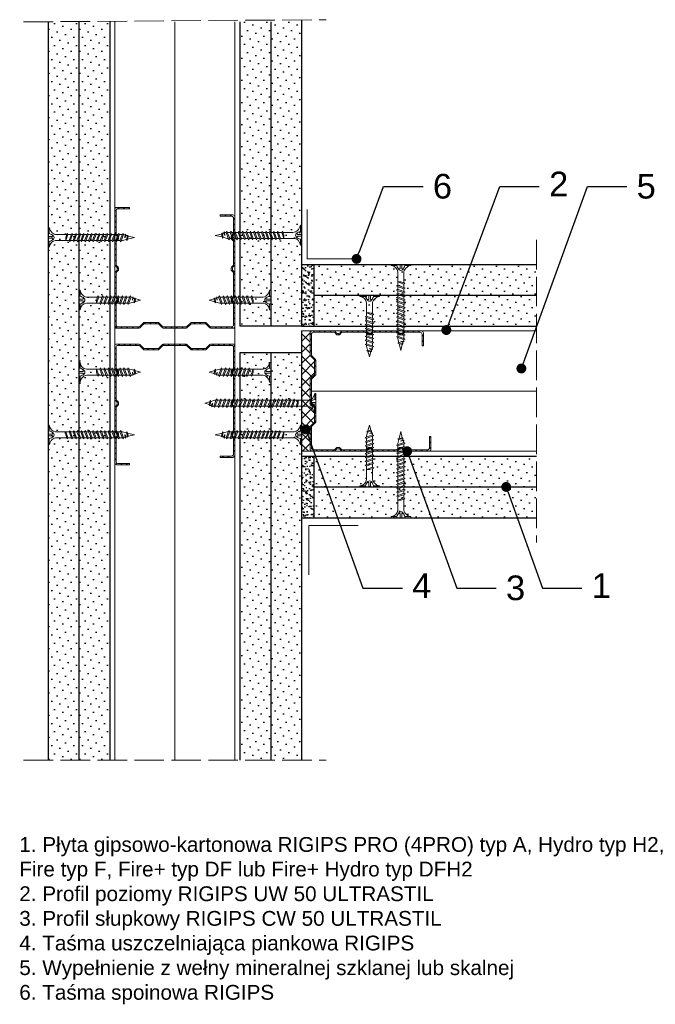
# Model space of a CAD drawing. Header units: millimetres. Extents: x 1654 to 2832, y 591 to 1025.
# Tile 1 of 3: x 1654 to 1912, y 625 to 1025. Entities that reach past the tile are written whole.
import ezdxf
from ezdxf import colors
from ezdxf.entities.mleader import LeaderData, LeaderLine
from ezdxf.math import Vec2, Vec3

# ---------------------------------------------------------------- set-up
doc = ezdxf.new("R2010")
doc.units = ezdxf.units.MM
doc.linetypes.add('ACAD_ISO02W100', pattern=[15, 12, -3])
for name, color, linetype, lineweight in [('_ISOVER WELNA', 7, 'BATTING', 9), ('_RIGIPS AKCESORIA', 7, 'Continuous', 18), ('_RIGIPS G-K', 7, 'Continuous', 25), ('_RIGIPS PROFIL', 7, 'Continuous', 18), ('OPISY', 7, 'Continuous', 9), ('PRZERYWANA', 7, 'ACAD_ISO02W100', 9)]:
    doc.layers.add(name, color=color, linetype=linetype, lineweight=lineweight)
doc.styles.get("Standard").update_dxf_attribs({"font": 'arial.ttf'})
doc.linetypes.add('BATTING', pattern='A,0.00254,-2.54,[134,ltypeshp.shx,S=2.54,R=0,X=-2.54,Y=0],-5.08,[134,ltypeshp.shx,S=2.54,R=180,X=2.54,Y=0],-2.54', length=10.16254)
pattern_1 = [(45, (0.9, -190.7828), (-1.122532, 3.367596), [0, -3.175])]
pattern_2 = [(45, (0.9, -189.8828), (-1.122532, 3.367596), [0, -3.175])]
pattern_3 = [(45, (0.9, -191.6828), (-1.122532, 3.367596), [0, -3.175])]

# ---------------------------------------------------------------- blocks, each defined once
blk = doc.blocks.new('TN 25')
at = {"layer": '_RIGIPS AKCESORIA'}
for p, q in [((0, -0.84), (0, 7.16)), ((0, 7.16), (0.46, 7.16)), ((0.46, 4.78), (0, 4.78)), ((0.46, 7.16), (0.46, 4.78)), ((1.77, 3.5), (1.77, 4.2)), ((3.02, 4.46), (8.47, 4.46)), ((7.12, 4.46), (7.12, 3.18)), ((8.03, 2.01), (7.12, 4.46)), ((8.47, 4.46), (8.79, 5)), ((9.61, 1.51), (8.47, 4.46)), ((8.79, 5), (9.93, 2.01)), ((9, 4.46), (10.1, 4.46)), ((10.1, 4.46), (10.41, 5)), ((11.23, 1.51), (10.1, 4.46)), ((10.41, 5), (11.56, 2.01)), ((10.62, 4.46), (11.67, 4.46)), ((11.67, 4.46), (11.99, 5)), ((12.81, 1.51), (11.67, 4.46)), ((11.99, 5), (13.14, 2.01)), ((12.2, 4.46), (13.21, 4.46)), ((13.21, 4.46), (13.52, 5)), ((14.34, 1.51), (13.21, 4.46)), ((13.52, 5), (14.67, 2.01)), ((13.73, 4.46), (14.8, 4.46)), ((14.8, 4.46), (15.12, 5)), ((15.94, 1.51), (14.8, 4.46)), ((15.12, 5), (16.26, 2.01)), ((15.33, 4.46), (16.42, 4.46)), ((16.42, 4.46), (16.73, 5)), ((17.55, 1.51), (16.42, 4.46)), ((16.73, 5), (17.88, 2.01)), ((16.94, 4.46), (17.99, 4.46)), ((17.99, 4.46), (18.31, 5)), ((19.13, 1.51), (17.99, 4.46)), ((18.31, 5), (19.45, 2.01)), ((18.52, 4.46), (19.68, 4.46)), ((19.68, 4.46), (20, 5)), ((20.82, 1.51), (19.68, 4.46)), ((20, 5), (21.14, 2.01)), ((20.21, 4.46), (20.7, 4.46)), ((20.7, 4.46), (22.28, 3.98)), ((22.28, 3.98), (22.56, 4.37)), ((22.56, 4.37), (23.03, 2.71)), ((0, 3.5), (1.77, 3.5)), ((0, 2.83), (1.77, 2.83)), ((0.46, 1.64), (0, 1.64)), ((0.46, -0.84), (0.46, 1.64)), ((1.77, 2.83), (1.77, 2.18)), ((7.49, 2.01), (3.55, 2.01)), ((7.12, 3.18), (7.65, 1.53)), ((7.65, 1.53), (8.03, 2.01)), ((9.41, 2.01), (8.03, 2.01)), ((9.93, 2.01), (9.61, 1.51)), ((11.04, 2.01), (9.93, 2.01)), ((11.56, 2.01), (11.23, 1.51)), ((12.61, 2.01), (11.56, 2.01)), ((13.14, 2.01), (12.81, 1.51)), ((14.15, 2.01), (13.14, 2.01)), ((14.67, 2.01), (14.34, 1.51)), ((15.74, 2.01), (14.67, 2.01)), ((16.26, 2.01), (15.94, 1.51)), ((17.36, 2.01), (16.26, 2.01)), ((17.88, 2.01), (17.55, 1.51)), ((18.93, 2.01), (17.88, 2.01)), ((19.45, 2.01), (19.13, 1.51)), ((19.45, 2.01), (20.62, 2.01)), ((21.14, 2.01), (20.82, 1.51)), ((21.14, 2.01), (21.81, 2.12)), ((21.85, 1.83), (21.67, 3.28)), ((21.67, 3.28), (22.14, 2.4)), ((22.14, 2.4), (21.85, 1.83)), ((22.7, 2.36), (22.14, 2.4)), ((22.7, 2.36), (22.28, 3.98)), ((23.03, 2.71), (22.7, 2.36)), ((22.71, 3.85), (25, 3.24)), ((25, 3.24), (23.03, 2.71)), ((0, -0.84), (0.46, -0.84))]:
    blk.add_line(p, q, dxfattribs=at)
for centre, major_axis, ratio, start_param, end_param in [((3.09, 7.67), (0.17, 3.2), 0.826134, 1.773653, 3.180586), ((-0.04, 0.9), (0, 3.93), 0.848176, -0.720942, -0.151112), ((3.37, -1.57), (0.28, 3.57), 0.832181, 0.035984, 1.430787), ((-2.73, 15.91), (0, 14.76), 0.848176, 3.399396, 3.475072), ((0.59, 4.62), (0, 2.81), 0.848176, 3.475072, 3.862535), ((1.66, 3.18), (0, 0.895), 0.848176, -1.552777, -0.720942), ((1.66, 3.18), (0, 0.895), 0.848176, 3.862535, 4.730408)]:
    blk.add_ellipse(centre, major_axis=major_axis, ratio=ratio, start_param=start_param, end_param=end_param, dxfattribs=at)
blk = doc.blocks.new('CW 50 ULTRASTIL')
h = blk.add_hatch()
h.set_pattern_fill('ANSI31', color=256, scale=0.5, style=0)
h.paths.add_polyline_path([(28.56, 40.65, -0.198912), (28.71, 41), (30.21, 42.51, 0.198912), (30.36, 42.86), (30.36, 48.45, 0.198912), (30.21, 48.8), (28.71, 50.31, -0.198912), (28.56, 50.66), (28.56, 59.85, -0.198912), (28.71, 60.2), (30.21, 61.71, 0.198912), (30.36, 62.06), (30.36, 67.65, 0.198912), (30.21, 68), (28.71, 69.51, -0.198912), (28.56, 69.86), (28.56, 78.31, -0.414214), (29.36, 79.11), (37.68, 79.11, -0.198912), (38.04, 78.96), (38.74, 78.25, 0.198912), (39.1, 78.11), (39.68, 78.11, 0.198912), (40.04, 78.25), (40.74, 78.96, -0.198912), (41.1, 79.11), (50.38, 79.11, -0.198912), (50.74, 78.96), (51.44, 78.25, 0.198912), (51.8, 78.11), (52.38, 78.11, 0.198912), (52.74, 78.25), (53.44, 78.96, -0.198912), (53.8, 79.11), (63.08, 79.11, -0.198912), (63.44, 78.96), (64.14, 78.25, 0.198912), (64.5, 78.11), (65.08, 78.11, 0.198912), (65.44, 78.25), (66.14, 78.96, -0.198912), (66.5, 79.11), (75.66, 79.11, -0.414214), (76.46, 78.31), (76.46, 73.66), (77.01, 73.66), (77.01, 78.86, 0.414214), (76.21, 79.66), (66.5, 79.66, 0.198912), (66.14, 79.51), (65.44, 78.8, -0.198912), (65.08, 78.66), (64.5, 78.66, -0.198912), (64.14, 78.8), (63.44, 79.51, 0.198912), (63.08, 79.66), (53.8, 79.66, 0.198912), (53.44, 79.51), (52.74, 78.8, -0.198912), (52.38, 78.66), (51.8, 78.66, -0.198912), (51.44, 78.8), (50.74, 79.51, 0.198912), (50.38, 79.66), (41.1, 79.66, 0.198912), (40.74, 79.51), (40.04, 78.8, -0.198912), (39.68, 78.66), (39.1, 78.66, -0.198912), (38.74, 78.8), (38.04, 79.51, 0.198912), (37.68, 79.66), (28.81, 79.66, 0.414214), (28.01, 78.86), (28.01, 69.86, 0.198912), (28.16, 69.51), (29.66, 68, -0.198912), (29.81, 67.65), (29.81, 62.06, -0.198912), (29.66, 61.71), (28.16, 60.2, 0.198912), (28.01, 59.85), (28.01, 50.66, 0.198912), (28.16, 50.31), (29.66, 48.8, -0.198912), (29.81, 48.45), (29.81, 42.86, -0.198912), (29.66, 42.51), (28.16, 41, 0.198912), (28.01, 40.65), (28.01, 31.66, 0.414214), (28.81, 30.86), (37.68, 30.86, 0.198912), (38.04, 31), (38.74, 31.71, -0.198912), (39.1, 31.86), (39.68, 31.86, -0.198912), (40.04, 31.71), (40.74, 31, 0.198912), (41.1, 30.86), (50.38, 30.86, 0.198912), (50.74, 31), (51.44, 31.71, -0.198912), (51.8, 31.86), (52.38, 31.86, -0.198912), (52.74, 31.71), (53.44, 31, 0.198912), (53.8, 30.86), (63.08, 30.86, 0.198912), (63.44, 31), (64.14, 31.71, -0.198912), (64.5, 31.86), (65.08, 31.86, -0.198912), (65.44, 31.71), (66.14, 31, 0.198912), (66.5, 30.86), (73.21, 30.86, 0.414214), (74.01, 31.66), (74.01, 36.86), (73.46, 36.86), (73.46, 32.21, -0.414214), (72.66, 31.41), (66.5, 31.41, -0.198912), (66.14, 31.55), (65.44, 32.26, 0.198912), (65.08, 32.41), (64.5, 32.41, 0.198912), (64.14, 32.26), (63.44, 31.55, -0.198912), (63.08, 31.41), (53.8, 31.41, -0.198912), (53.44, 31.55), (52.74, 32.26, 0.198912), (52.38, 32.41), (51.8, 32.41, 0.198912), (51.44, 32.26), (50.74, 31.55, -0.198912), (50.38, 31.41), (41.1, 31.41, -0.198912), (40.74, 31.55), (40.04, 32.26, 0.198912), (39.68, 32.41), (39.1, 32.41, 0.198912), (38.74, 32.26), (38.04, 31.55, -0.198912), (37.68, 31.41), (29.36, 31.41, -0.414214), (28.56, 32.21)])
at = {"layer": '_RIGIPS PROFIL'}
for p, q in [((28.01, 78.86), (28.01, 69.86)), ((28.56, 78.31), (28.56, 69.86)), ((37.68, 79.66), (28.81, 79.66)), ((37.68, 79.11), (29.36, 79.11)), ((38.04, 79.51), (38.74, 78.8)), ((38.04, 78.96), (38.74, 78.25)), ((39.68, 78.66), (39.1, 78.66)), ((39.68, 78.11), (39.1, 78.11)), ((40.74, 79.51), (40.04, 78.8)), ((40.74, 78.96), (40.04, 78.25)), ((50.38, 79.66), (41.1, 79.66)), ((50.38, 79.11), (41.1, 79.11)), ((50.74, 79.51), (51.44, 78.8)), ((50.74, 78.96), (51.44, 78.25)), ((52.38, 78.66), (51.8, 78.66)), ((52.38, 78.11), (51.8, 78.11)), ((53.44, 79.51), (52.74, 78.8)), ((53.44, 78.96), (52.74, 78.25)), ((53.8, 79.66), (63.08, 79.66)), ((53.8, 79.11), (63.08, 79.11)), ((63.44, 79.51), (64.14, 78.8)), ((63.44, 78.96), (64.14, 78.25)), ((65.08, 78.66), (64.5, 78.66)), ((65.08, 78.11), (64.5, 78.11)), ((66.14, 79.51), (65.44, 78.8)), ((66.14, 78.96), (65.44, 78.25)), ((76.21, 79.66), (66.5, 79.66)), ((75.66, 79.11), (66.5, 79.11)), ((76.46, 73.66), (76.46, 78.31)), ((77.01, 73.66), (77.01, 78.86)), ((76.46, 73.66), (77.01, 73.66)), ((29.66, 68), (28.16, 69.51)), ((30.21, 68), (28.71, 69.51)), ((29.81, 67.65), (29.81, 62.06)), ((30.36, 67.65), (30.36, 62.06)), ((29.66, 61.71), (28.16, 60.2)), ((30.21, 61.71), (28.71, 60.2)), ((28.01, 59.85), (28.01, 50.66)), ((28.56, 59.85), (28.56, 50.66)), ((29.66, 48.8), (28.16, 50.31)), ((30.21, 48.8), (28.71, 50.31)), ((29.81, 42.86), (29.81, 48.45)), ((30.36, 42.86), (30.36, 48.45)), ((28.01, 31.66), (28.01, 40.65)), ((29.66, 42.51), (28.16, 41)), ((28.56, 32.21), (28.56, 40.65)), ((30.21, 42.51), (28.71, 41)), ((73.46, 36.86), (73.46, 32.21)), ((73.46, 36.86), (74.01, 36.86)), ((74.01, 36.86), (74.01, 31.66)), ((38.04, 31.55), (38.74, 32.26)), ((39.68, 32.41), (39.1, 32.41)), ((40.74, 31.55), (40.04, 32.26)), ((50.74, 31.55), (51.44, 32.26)), ((52.38, 32.41), (51.8, 32.41)), ((53.44, 31.55), (52.74, 32.26)), ((63.44, 31.55), (64.14, 32.26)), ((65.08, 32.41), (64.5, 32.41)), ((66.14, 31.55), (65.44, 32.26)), ((37.68, 30.86), (28.81, 30.86)), ((37.68, 31.41), (29.36, 31.41)), ((38.04, 31), (38.74, 31.71)), ((39.68, 31.86), (39.1, 31.86)), ((40.74, 31), (40.04, 31.71)), ((50.38, 31.41), (41.1, 31.41)), ((50.38, 30.86), (41.1, 30.86)), ((50.74, 31), (51.44, 31.71)), ((52.38, 31.86), (51.8, 31.86)), ((53.44, 31), (52.74, 31.71)), ((53.8, 31.41), (63.08, 31.41)), ((53.8, 30.86), (63.08, 30.86)), ((63.44, 31), (64.14, 31.71)), ((65.08, 31.86), (64.5, 31.86)), ((66.14, 31), (65.44, 31.71)), ((72.66, 31.41), (66.5, 31.41)), ((73.21, 30.86), (66.5, 30.86))]:
    blk.add_line(p, q, dxfattribs=at)
for centre, radius, start, end in [((28.81, 78.86), 0.8, 90, 180), ((29.36, 78.31), 0.8, 90, 180), ((37.68, 79.16), 0.5, 45, 90), ((37.68, 78.61), 0.5, 45, 90), ((39.1, 79.16), 0.5, 225, 270), ((39.1, 78.61), 0.5, 225, 270), ((39.68, 79.16), 0.5, 270, 315), ((39.68, 78.61), 0.5, 270, 315), ((41.1, 79.16), 0.5, 90, 135), ((41.1, 78.61), 0.5, 90, 135), ((50.38, 79.16), 0.5, 45, 90), ((50.38, 78.61), 0.5, 45, 90), ((51.8, 79.16), 0.5, 225, 270), ((51.8, 78.61), 0.5, 225, 270), ((52.38, 79.16), 0.5, 270, 315), ((52.38, 78.61), 0.5, 270, 315), ((53.8, 79.16), 0.5, 90, 135), ((53.8, 78.61), 0.5, 90, 135), ((63.08, 79.16), 0.5, 45, 90), ((63.08, 78.61), 0.5, 45, 90), ((64.5, 79.16), 0.5, 225, 270), ((64.5, 78.61), 0.5, 225, 270), ((65.08, 79.16), 0.5, 270, 315), ((65.08, 78.61), 0.5, 270, 315), ((66.5, 79.16), 0.5, 90, 135), ((66.5, 78.61), 0.5, 90, 135), ((75.66, 78.31), 0.8, 0, 90), ((76.21, 78.86), 0.8, 0, 90), ((28.51, 69.86), 0.5, 180, 225), ((29.06, 69.86), 0.5, 180, 225), ((29.31, 67.65), 0.5, 0, 45), ((29.86, 67.65), 0.5, 0, 45), ((28.51, 59.85), 0.5, 135, 180), ((29.06, 59.85), 0.5, 135, 180), ((29.31, 62.06), 0.5, 315, 0), ((29.86, 62.06), 0.5, 315, 0), ((28.51, 50.66), 0.5, 180, 225), ((29.06, 50.66), 0.5, 180, 225), ((29.31, 48.45), 0.5, 0, 45), ((29.86, 48.45), 0.5, 0, 45), ((28.51, 40.65), 0.5, 135, 180), ((29.06, 40.65), 0.5, 135, 180), ((29.31, 42.86), 0.5, 315, 0), ((29.86, 42.86), 0.5, 315, 0), ((29.36, 32.21), 0.8, 180, 270), ((39.1, 31.91), 0.5, 90, 135), ((39.68, 31.91), 0.5, 45, 90), ((51.8, 31.91), 0.5, 90, 135), ((52.38, 31.91), 0.5, 45, 90), ((64.5, 31.91), 0.5, 90, 135), ((65.08, 31.91), 0.5, 45, 90), ((72.66, 32.21), 0.8, 270, 0), ((28.81, 31.66), 0.8, 180, 270), ((37.68, 31.91), 0.5, 270, 315), ((37.68, 31.36), 0.5, 270, 315), ((39.1, 31.36), 0.5, 90, 135), ((39.68, 31.36), 0.5, 45, 90), ((41.1, 31.91), 0.5, 225, 270), ((41.1, 31.36), 0.5, 225, 270), ((50.38, 31.91), 0.5, 270, 315), ((50.38, 31.36), 0.5, 270, 315), ((51.8, 31.36), 0.5, 90, 135), ((52.38, 31.36), 0.5, 45, 90), ((53.8, 31.91), 0.5, 225, 270), ((53.8, 31.36), 0.5, 225, 270), ((63.08, 31.91), 0.5, 270, 315), ((63.08, 31.36), 0.5, 270, 315), ((64.5, 31.36), 0.5, 90, 135), ((65.08, 31.36), 0.5, 45, 90), ((66.5, 31.91), 0.5, 225, 270), ((66.5, 31.36), 0.5, 225, 270), ((73.21, 31.66), 0.8, 270, 0)]:
    blk.add_arc(centre, radius, start, end, dxfattribs=at)
blk = doc.blocks.new('TN 35')
at = {"layer": '_RIGIPS AKCESORIA'}
for p, q in [((0, -0.84), (0, 7.16)), ((0, 7.16), (0.46, 7.16)), ((0.46, 4.78), (0, 4.78)), ((0.46, 7.16), (0.46, 4.78)), ((1.77, 3.5), (1.77, 4.2)), ((3.02, 4.46), (8.47, 4.46)), ((7.12, 4.46), (7.12, 3.18)), ((8.03, 2.01), (7.12, 4.46)), ((8.47, 4.46), (8.79, 5)), ((9.61, 1.51), (8.47, 4.46)), ((8.79, 5), (9.93, 2.01)), ((9, 4.46), (10.1, 4.46)), ((10.1, 4.46), (10.41, 5)), ((11.23, 1.51), (10.1, 4.46)), ((10.41, 5), (11.56, 2.01)), ((10.62, 4.46), (11.67, 4.46)), ((11.67, 4.46), (11.99, 5)), ((12.81, 1.51), (11.67, 4.46)), ((11.99, 5), (13.14, 2.01)), ((12.2, 4.46), (13.21, 4.46)), ((13.21, 4.46), (13.52, 5)), ((14.34, 1.51), (13.21, 4.46)), ((13.52, 5), (14.67, 2.01)), ((13.73, 4.46), (14.8, 4.46)), ((14.8, 4.46), (15.12, 5)), ((15.94, 1.51), (14.8, 4.46)), ((15.12, 5), (16.26, 2.01)), ((15.33, 4.46), (16.42, 4.46)), ((16.42, 4.46), (16.73, 5)), ((17.55, 1.51), (16.42, 4.46)), ((16.73, 5), (17.88, 2.01)), ((16.94, 4.46), (17.99, 4.46)), ((17.99, 4.46), (18.31, 5)), ((19.13, 1.51), (17.99, 4.46)), ((18.31, 5), (19.45, 2.01)), ((18.52, 4.46), (19.57, 4.46)), ((19.57, 4.46), (19.88, 5)), ((20.7, 1.51), (19.57, 4.46)), ((19.88, 5), (21.03, 2.01)), ((20.09, 4.46), (21.14, 4.46)), ((21.14, 4.46), (21.46, 5)), ((22.28, 1.51), (21.14, 4.46)), ((21.46, 5), (22.6, 2.01)), ((21.67, 4.46), (22.72, 4.46)), ((22.72, 4.46), (23.03, 5)), ((23.85, 1.51), (22.72, 4.46)), ((23.03, 5), (24.18, 2.01)), ((23.24, 4.46), (24.29, 4.46)), ((24.29, 4.46), (24.61, 5)), ((25.43, 1.51), (24.29, 4.46)), ((24.61, 5), (25.75, 2.01)), ((24.81, 4.46), (25.87, 4.46)), ((25.87, 4.46), (26.18, 5)), ((27, 1.51), (25.87, 4.46)), ((26.18, 5), (27.33, 2.01)), ((26.39, 4.46), (27.44, 4.46)), ((27.44, 4.46), (27.76, 5)), ((28.58, 1.51), (27.44, 4.46)), ((27.76, 5), (28.9, 2.01)), ((27.96, 4.46), (29.13, 4.46)), ((29.13, 4.46), (29.45, 5)), ((30.27, 1.51), (29.13, 4.46)), ((29.45, 5), (30.59, 2.01)), ((29.65, 4.46), (30.15, 4.46)), ((30.15, 4.46), (31.73, 3.98)), ((31.73, 3.98), (32.01, 4.37)), ((32.01, 4.37), (32.48, 2.71)), ((0, 3.5), (1.77, 3.5)), ((0, 2.83), (1.77, 2.83)), ((0.46, 1.64), (0, 1.64)), ((0.46, -0.84), (0.46, 1.64)), ((1.77, 2.83), (1.77, 2.18)), ((7.49, 2.01), (3.55, 2.01)), ((7.12, 3.18), (7.65, 1.53)), ((7.65, 1.53), (8.03, 2.01)), ((9.41, 2.01), (8.03, 2.01)), ((9.93, 2.01), (9.61, 1.51)), ((11.04, 2.01), (9.93, 2.01)), ((11.56, 2.01), (11.23, 1.51)), ((12.61, 2.01), (11.56, 2.01)), ((13.14, 2.01), (12.81, 1.51)), ((14.15, 2.01), (13.14, 2.01)), ((14.67, 2.01), (14.34, 1.51)), ((15.74, 2.01), (14.67, 2.01)), ((16.26, 2.01), (15.94, 1.51)), ((17.36, 2.01), (16.26, 2.01)), ((17.88, 2.01), (17.55, 1.51)), ((18.93, 2.01), (17.84, 2.01)), ((19.45, 2.01), (19.13, 1.51)), ((20.51, 2.01), (19.41, 2.01)), ((21.03, 2.01), (20.7, 1.51)), ((22.08, 2.01), (20.99, 2.01)), ((22.6, 2.01), (22.28, 1.51)), ((23.66, 2.01), (22.56, 2.01)), ((24.18, 2.01), (23.85, 1.51)), ((25.23, 2.01), (24.14, 2.01)), ((25.75, 2.01), (25.43, 1.51)), ((26.81, 2.01), (25.71, 2.01)), ((27.33, 2.01), (27, 1.51)), ((28.38, 2.01), (27.33, 2.01)), ((28.9, 2.01), (28.58, 1.51)), ((28.9, 2.01), (30.07, 2.01)), ((30.59, 2.01), (30.27, 1.51)), ((30.59, 2.01), (31.26, 2.12)), ((31.3, 1.83), (31.12, 3.28)), ((31.12, 3.28), (31.59, 2.4)), ((31.59, 2.4), (31.3, 1.83)), ((32.15, 2.36), (31.59, 2.4)), ((32.15, 2.36), (31.73, 3.98)), ((32.48, 2.71), (32.15, 2.36)), ((32.16, 3.85), (35, 3.24)), ((35, 3.24), (32.48, 2.71)), ((0, -0.84), (0.46, -0.84))]:
    blk.add_line(p, q, dxfattribs=at)
for centre, major_axis, ratio, start_param, end_param in [((3.09, 7.67), (0.17, 3.2), 0.826134, 1.773653, 3.180586), ((-0.04, 0.9), (0, 3.93), 0.848176, -0.720942, -0.151112), ((3.37, -1.57), (0.28, 3.57), 0.832181, 0.035984, 1.430787), ((-2.73, 15.91), (0, 14.76), 0.848176, 3.399396, 3.475072), ((0.59, 4.62), (0, 2.81), 0.848176, 3.475072, 3.862535), ((1.66, 3.18), (0, 0.895), 0.848176, -1.552777, -0.720942), ((1.66, 3.18), (0, 0.895), 0.848176, 3.862535, 4.730408)]:
    blk.add_ellipse(centre, major_axis=major_axis, ratio=ratio, start_param=start_param, end_param=end_param, dxfattribs=at)
blk = doc.blocks.new('TN 45')
at = {"layer": '_RIGIPS AKCESORIA'}
for p, q in [((0, -0.84), (0, 7.16)), ((0, 7.16), (0.46, 7.16)), ((0.46, 4.78), (0, 4.78)), ((0.46, 7.16), (0.46, 4.78)), ((1.77, 3.5), (1.77, 4.2)), ((3.02, 4.46), (8.47, 4.46)), ((7.12, 4.46), (7.12, 3.18)), ((8.03, 2.01), (7.12, 4.46)), ((8.47, 4.46), (8.79, 5)), ((9.61, 1.51), (8.47, 4.46)), ((8.79, 5), (9.93, 2.01)), ((9, 4.46), (10.1, 4.46)), ((10.1, 4.46), (10.41, 5)), ((11.23, 1.51), (10.1, 4.46)), ((10.41, 5), (11.56, 2.01)), ((10.62, 4.46), (11.67, 4.46)), ((11.67, 4.46), (11.99, 5)), ((12.81, 1.51), (11.67, 4.46)), ((11.99, 5), (13.14, 2.01)), ((12.2, 4.46), (13.21, 4.46)), ((13.21, 4.46), (13.52, 5)), ((14.34, 1.51), (13.21, 4.46)), ((13.52, 5), (14.67, 2.01)), ((13.73, 4.46), (14.8, 4.46)), ((14.8, 4.46), (15.12, 5)), ((15.94, 1.51), (14.8, 4.46)), ((15.12, 5), (16.26, 2.01)), ((15.33, 4.46), (16.42, 4.46)), ((16.42, 4.46), (16.73, 5)), ((17.55, 1.51), (16.42, 4.46)), ((16.73, 5), (17.88, 2.01)), ((16.94, 4.46), (17.99, 4.46)), ((17.99, 4.46), (18.31, 5)), ((19.13, 1.51), (17.99, 4.46)), ((18.31, 5), (19.45, 2.01)), ((18.52, 4.46), (19.68, 4.46)), ((19.68, 4.46), (20, 5)), ((20.82, 1.51), (19.68, 4.46)), ((20, 5), (21.14, 2.01)), ((20.21, 4.46), (21.37, 4.46)), ((21.37, 4.46), (21.69, 5)), ((22.51, 1.51), (21.37, 4.46)), ((21.69, 5), (22.83, 2.01)), ((21.9, 4.46), (23.06, 4.46)), ((23.06, 4.46), (23.38, 5)), ((24.2, 1.51), (23.06, 4.46)), ((23.38, 5), (24.52, 2.01)), ((23.59, 4.46), (24.75, 4.46)), ((24.75, 4.46), (25.07, 5)), ((25.89, 1.51), (24.75, 4.46)), ((25.07, 5), (26.21, 2.01)), ((25.28, 4.46), (26.44, 4.46)), ((26.44, 4.46), (26.76, 5)), ((27.58, 1.51), (26.44, 4.46)), ((26.76, 5), (27.9, 2.01)), ((26.96, 4.46), (28.13, 4.46)), ((28.13, 4.46), (28.45, 5)), ((29.27, 1.51), (28.13, 4.46)), ((28.45, 5), (29.59, 2.01)), ((28.65, 4.46), (29.82, 4.46)), ((29.82, 4.46), (30.14, 5)), ((30.96, 1.51), (29.82, 4.46)), ((30.14, 5), (31.28, 2.01)), ((30.34, 4.46), (31.51, 4.46)), ((31.51, 4.46), (31.83, 5)), ((32.65, 1.51), (31.51, 4.46)), ((31.83, 5), (32.97, 2.01)), ((32.03, 4.46), (33.2, 4.46)), ((33.2, 4.46), (33.52, 5)), ((34.34, 1.51), (33.2, 4.46)), ((33.52, 5), (34.66, 2.01)), ((33.72, 4.46), (34.89, 4.46)), ((34.89, 4.46), (35.21, 5)), ((36.03, 1.51), (34.89, 4.46)), ((35.21, 5), (36.35, 2.01)), ((35.41, 4.46), (36.58, 4.46)), ((36.58, 4.46), (36.9, 5)), ((37.72, 1.51), (36.58, 4.46)), ((36.9, 5), (38.04, 2.01)), ((37.1, 4.46), (38.27, 4.46)), ((38.27, 4.46), (38.59, 5)), ((39.41, 1.51), (38.27, 4.46)), ((38.59, 5), (39.73, 2.01)), ((38.79, 4.46), (39.96, 4.46)), ((39.96, 4.46), (40.28, 5)), ((41.1, 1.51), (39.96, 4.46)), ((40.28, 5), (41.42, 2.01)), ((40.48, 4.46), (40.98, 4.46)), ((40.98, 4.46), (42.56, 3.98)), ((42.56, 3.98), (42.84, 4.37)), ((42.84, 4.37), (43.31, 2.71)), ((0, 3.5), (1.77, 3.5)), ((0, 2.83), (1.77, 2.83)), ((0.46, 1.64), (0, 1.64)), ((0.46, -0.84), (0.46, 1.64)), ((1.77, 2.83), (1.77, 2.18)), ((7.49, 2.01), (3.55, 2.01)), ((7.12, 3.18), (7.65, 1.53)), ((7.65, 1.53), (8.03, 2.01)), ((9.41, 2.01), (8.03, 2.01)), ((9.93, 2.01), (9.61, 1.51)), ((11.04, 2.01), (9.93, 2.01)), ((11.56, 2.01), (11.23, 1.51)), ((12.61, 2.01), (11.56, 2.01)), ((13.14, 2.01), (12.81, 1.51)), ((14.15, 2.01), (13.14, 2.01)), ((14.67, 2.01), (14.34, 1.51)), ((15.74, 2.01), (14.67, 2.01)), ((16.26, 2.01), (15.94, 1.51)), ((17.36, 2.01), (16.26, 2.01)), ((17.88, 2.01), (17.55, 1.51)), ((18.93, 2.01), (17.88, 2.01)), ((19.45, 2.01), (19.13, 1.51)), ((19.45, 2.01), (20.62, 2.01)), ((20.62, 2.01), (19.57, 2.01)), ((21.14, 2.01), (20.82, 1.51)), ((21.14, 2.01), (22.31, 2.01)), ((22.31, 2.01), (21.26, 2.01)), ((22.83, 2.01), (22.51, 1.51)), ((22.83, 2.01), (24, 2.01)), ((24, 2.01), (22.95, 2.01)), ((24.52, 2.01), (24.2, 1.51)), ((24.52, 2.01), (25.69, 2.01)), ((25.69, 2.01), (24.64, 2.01)), ((26.21, 2.01), (25.89, 1.51)), ((26.21, 2.01), (27.38, 2.01)), ((27.38, 2.01), (26.33, 2.01)), ((27.9, 2.01), (27.58, 1.51)), ((27.9, 2.01), (29.07, 2.01)), ((29.07, 2.01), (28.02, 2.01)), ((29.59, 2.01), (29.27, 1.51)), ((29.59, 2.01), (30.76, 2.01)), ((30.76, 2.01), (29.71, 2.01)), ((31.28, 2.01), (30.96, 1.51)), ((31.28, 2.01), (32.45, 2.01)), ((32.45, 2.01), (31.4, 2.01)), ((32.97, 2.01), (32.65, 1.51)), ((32.97, 2.01), (34.14, 2.01)), ((34.14, 2.01), (33.09, 2.01)), ((34.66, 2.01), (34.34, 1.51)), ((34.66, 2.01), (35.83, 2.01)), ((35.83, 2.01), (34.78, 2.01)), ((36.35, 2.01), (36.03, 1.51)), ((36.35, 2.01), (37.52, 2.01)), ((37.52, 2.01), (36.47, 2.01)), ((38.04, 2.01), (37.72, 1.51)), ((38.04, 2.01), (39.21, 2.01)), ((39.21, 2.01), (38.16, 2.01)), ((39.73, 2.01), (39.41, 1.51)), ((39.73, 2.01), (40.9, 2.01)), ((41.42, 2.01), (41.1, 1.51)), ((41.42, 2.01), (42.09, 2.12)), ((42.13, 1.83), (41.95, 3.28)), ((41.95, 3.28), (42.42, 2.4)), ((42.42, 2.4), (42.13, 1.83)), ((42.98, 2.36), (42.42, 2.4)), ((42.98, 2.36), (42.56, 3.98)), ((43.31, 2.71), (42.98, 2.36)), ((42.99, 3.85), (45, 3.24)), ((45, 3.24), (43.31, 2.71)), ((0, -0.84), (0.46, -0.84))]:
    blk.add_line(p, q, dxfattribs=at)
for centre, major_axis, ratio, start_param, end_param in [((3.09, 7.67), (0.17, 3.2), 0.826134, 1.773653, 3.180586), ((-0.04, 0.9), (0, 3.93), 0.848176, -0.720942, -0.151112), ((3.37, -1.57), (0.28, 3.57), 0.832181, 0.035984, 1.430787), ((-2.73, 15.91), (0, 14.76), 0.848176, 3.399396, 3.475072), ((0.59, 4.62), (0, 2.81), 0.848176, 3.475072, 3.862535), ((1.66, 3.18), (0, 0.895), 0.848176, -1.552777, -0.720942), ((1.66, 3.18), (0, 0.895), 0.848176, 3.862535, 4.730408)]:
    blk.add_ellipse(centre, major_axis=major_axis, ratio=ratio, start_param=start_param, end_param=end_param, dxfattribs=at)
blk = doc.blocks.new('_Dot')
at = {"color": 0, "linetype": 'ByBlock', "lineweight": -2}
blk.add_line((-0.5, 0), (-1, 0), dxfattribs=at)
at = {"color": 0, "linetype": 'ByBlock', "const_width": 0.5}
blk.add_lwpolyline([(-0.25, 0, 1), (0.25, 0, 1)], format="xyb", close=True, dxfattribs=at)

msp = doc.modelspace()

# ---------------------------------------------------------------- hatches: boundary and pattern name
at = {"layer": '_RIGIPS G-K'}
h = msp.add_hatch(dxfattribs=at)
h.set_pattern_fill('DOTS', color=256, scale=2, angle=45, style=0)
h.set_pattern_definition([(45, (-13.4, -667.2626), (-1.122532, 3.367596), [0, -3.175])])
h.paths.add_polyline_path([(1678.1, 1023.91), (1665.6, 1023.91), (1665.6, 724.3), (1678.1, 724.3)])
h = msp.add_hatch(dxfattribs=at)
h.set_pattern_fill('DOTS', color=256, scale=2, angle=45, style=0)
h.set_pattern_definition([(45, (-0.9, -667.2626), (-1.122532, 3.367596), [0, -3.175])])
h.paths.add_polyline_path([(1690.6, 1023.91), (1678.1, 1023.91), (1678.1, 724.3), (1690.6, 724.3)])
h = msp.add_hatch(dxfattribs=at)
h.set_pattern_fill('DOTS', color=256, scale=2, angle=45, style=0)
h.set_pattern_definition(pattern_1)
h.paths.add_polyline_path([(1743.4, 900.5), (1755.9, 900.5), (1755.9, 1023.91), (1743.4, 1023.91)])
h.paths.add_polyline_path([(1755.9, 889.6), (1743.4, 889.6), (1743.4, 724.3), (1755.9, 724.3)])
h = msp.add_hatch(dxfattribs=at)
h.set_pattern_fill('DOTS', color=256, scale=2, angle=45, style=0)
h.set_pattern_definition(pattern_1)
h.paths.add_polyline_path([(1755.9, 900.5), (1768.4, 900.5), (1768.4, 1023.91), (1755.9, 1023.91)])
h.paths.add_polyline_path([(1768.4, 889.6), (1755.9, 889.6), (1755.9, 724.3), (1768.4, 724.3)])
h = msp.add_hatch(dxfattribs=at)
h.set_pattern_fill('AR-SAND', color=256, scale=0.05, style=0)
h.set_pattern_definition([(37.5, (0.9, -189.8828), (-0.0800016, 2.4470662), [0, -1.9304, 0, -2.159, 0, -2.06375]), (7.5, (0.9, -189.8828), (2.2476164, 3.5841255), [0, -1.0414, 0, -1.7399, 0, -0.66675]), (327.5, (-0.662, -189.8828), (3.9549619, 0.007186), [0, -0.635, 0, -2.286, 0, -2.9845]), (317.5, (-0.662, -189.8828), (3.817782, 1.1146466), [0, -0.3175, 0, -1.4986, 0, -1.7145])])
h.paths.add_polyline_path([(1773.4, 925.5), (1768.4, 925.5), (1768.4, 900.5), (1773.4, 900.5)])
h = msp.add_hatch(dxfattribs=at)
h.set_pattern_fill('DOTS', color=256, scale=2, angle=45, style=0)
h.set_pattern_definition(pattern_2)
h.paths.add_polyline_path([(1863.7, 925.5), (1773.4, 925.5), (1773.4, 913), (1863.7, 913)])
h = msp.add_hatch(dxfattribs=at)
h.set_pattern_fill('DOTS', color=256, scale=2, angle=45, style=0)
h.set_pattern_definition(pattern_2)
h.paths.add_polyline_path([(1863.7, 913), (1773.4, 913), (1773.4, 900.5), (1863.7, 900.5)])
h = msp.add_hatch(dxfattribs=at)
h.set_pattern_fill('ANSI37', color=256, style=0)
h.set_pattern_definition([(45, (0.9, -190.7828), (-2.245064, 2.245064), []), (135, (0.9, -190.7828), (-2.245064, -2.245064), [])])
h.paths.add_polyline_path([(1773.7, 886.49, 0.198912), (1773.55, 886.85), (1772.04, 888.35, -0.198912), (1771.9, 888.71), (1771.9, 897.7, -0.414214), (1772.7, 898.5), (1768.4, 898.5), (1768.4, 849.7), (1772.7, 849.7, -0.414214), (1771.9, 850.5), (1771.9, 859.49, -0.198912), (1772.04, 859.85), (1773.55, 861.35, 0.198912), (1773.7, 861.71), (1773.7, 867.29, 0.198912), (1773.55, 867.65), (1772.04, 869.15, -0.198912), (1771.9, 869.51), (1771.9, 878.69, -0.198912), (1772.04, 879.05), (1773.55, 880.55, 0.198912), (1773.7, 880.91)])
h = msp.add_hatch(dxfattribs=at)
h.set_pattern_fill('AR-SAND', color=256, scale=0.05, style=0)
h.set_pattern_definition([(37.5, (0.9, -191.6828), (-0.0800016, 2.4470662), [0, -1.9304, 0, -2.159, 0, -2.06375]), (7.5, (0.9, -191.6828), (2.2476164, 3.5841255), [0, -1.0414, 0, -1.7399, 0, -0.66675]), (327.5, (-0.662, -191.6828), (3.9549619, 0.007186), [0, -0.635, 0, -2.286, 0, -2.9845]), (317.5, (-0.662, -191.6828), (3.817782, 1.1146466), [0, -0.3175, 0, -1.4986, 0, -1.7145])])
h.paths.add_polyline_path([(1773.4, 847.7), (1768.4, 847.7), (1768.4, 822.7), (1773.4, 822.7)])
h = msp.add_hatch(dxfattribs=at)
h.set_pattern_fill('DOTS', color=256, scale=2, angle=45, style=0)
h.set_pattern_definition(pattern_3)
h.paths.add_polyline_path([(1863.7, 847.7), (1773.4, 847.7), (1773.4, 835.2), (1863.7, 835.2)])
h = msp.add_hatch(dxfattribs=at)
h.set_pattern_fill('DOTS', color=256, scale=2, angle=45, style=0)
h.set_pattern_definition(pattern_3)
h.paths.add_polyline_path([(1863.7, 835.2), (1773.4, 835.2), (1773.4, 822.7), (1863.7, 822.7)])

# ---------------------------------------------------------------- linework, layer by layer
at = {"layer": '_ISOVER WELNA', "ltscale": 2.4}
for p, q in [((1717, 1023.91), (1717, 724.3)), ((1863.7, 874.1), (1772.45, 874.1))]:
    msp.add_line(p, q, dxfattribs=at)
at = {"layer": '_RIGIPS AKCESORIA'}
for points in [[(1770.75, 947.73), (1770.75, 927.73), (1790.75, 927.73)], [(1771.37, 799.49), (1771.37, 819.49), (1791.37, 819.49)]]:
    msp.add_lwpolyline(points, dxfattribs=at)
at = {"layer": '_RIGIPS G-K'}
for p, q in [((1665.6, 1023.91), (1665.6, 724.3)), ((1678.1, 1023.91), (1678.1, 724.3)), ((1690.6, 1023.91), (1690.6, 724.3)), ((1743.4, 1023.91), (1743.4, 900.5)), ((1755.9, 1023.91), (1755.9, 900.5)), ((1768.4, 1024.81), (1768.4, 900.5)), ((1768.4, 925.5), (1863.7, 925.5)), ((1773.4, 925.5), (1773.4, 900.5)), ((1773.4, 913), (1863.7, 913)), ((1768.4, 900.5), (1743.4, 900.5)), ((1768.4, 900.5), (1863.7, 900.5)), ((1768.4, 898.5), (1768.4, 724.3)), ((1768.4, 889.6), (1743.4, 889.6)), ((1743.4, 889.6), (1743.4, 724.3)), ((1755.9, 889.6), (1755.9, 724.3)), ((1768.4, 847.7), (1863.7, 847.7)), ((1773.4, 847.7), (1773.4, 822.7)), ((1773.4, 835.2), (1863.7, 835.2)), ((1768.4, 822.7), (1863.7, 822.7))]:
    msp.add_line(p, q, dxfattribs=at)
at = {"layer": '_RIGIPS PROFIL'}
for p, q in [((1692.6, 1023.91), (1692.6, 724.3)), ((1741.4, 1023.91), (1741.4, 724.3)), ((1768.4, 898.5), (1863.7, 898.5)), ((1768.4, 849.7), (1863.7, 849.7))]:
    msp.add_line(p, q, dxfattribs=at)
at = {"layer": 'PRZERYWANA'}
for p, q in [((1655.6, 1023.91), (1778.4, 1024.81)), ((1863.7, 935.5), (1863.7, 812.7)), ((1655.6, 724.3), (1778.4, 724.3))]:
    msp.add_line(p, q, dxfattribs=at)

# ---------------------------------------------------------------- block references
at = {"xscale": -1}
msp.add_blockref('TN 45', (1774.22, 865.91), dxfattribs=at)
at = {"layer": '_RIGIPS AKCESORIA', "xscale": -1}
for name, p, rotation in [('TN 35', (1665.6, 939.62), 180), ('TN 35', (1811.92, 925.5), 90), ('TN 25', (1678.1, 914.22), 180), ('TN 25', (1799.22, 913), 90)]:
    msp.add_blockref(name, p, dxfattribs=dict(at, rotation=rotation))
at = {"layer": '_RIGIPS AKCESORIA'}
for name, p, rotation in [('TN 35', (1768.4, 940.52), 180), ('TN 25', (1755.9, 914.22), 180), ('TN 25', (1799.22, 835.2), 90), ('TN 35', (1811.92, 822.7), 90)]:
    msp.add_blockref(name, p, dxfattribs=dict(at, rotation=rotation))
for name, p in [('TN 25', (1678.1, 878.56)), ('TN 35', (1665.6, 853.16))]:
    msp.add_blockref(name, p, dxfattribs=at)
at = {"layer": '_RIGIPS AKCESORIA', "xscale": -1}
for name, p in [('TN 25', (1755.9, 878.56)), ('TN 35', (1768.4, 853.16))]:
    msp.add_blockref(name, p, dxfattribs=at)
at = {"layer": '_RIGIPS PROFIL', "rotation": 90}
msp.add_blockref('CW 50 ULTRASTIL', (1772.25, 871.59), dxfattribs=at)
at = {"layer": '_RIGIPS PROFIL', "xscale": -1}
for p, rotation in [((1743.89, 929.36), 180), ((1772.25, 921.19), 90)]:
    msp.add_blockref('CW 50 ULTRASTIL', p, dxfattribs=dict(at, rotation=rotation))

# ---------------------------------------------------------------- texts
at = {"insert": (1653.89, 693.13), "char_height": 6, "width": 263.352, "attachment_point": 1}
msp.add_mtext('1. Płyta gipsowo-kartonowa RIGIPS PRO (4PRO) typ A, Hydro typ H2, Fire typ F, Fire+ typ DF lub Fire+ Hydro typ DFH2\\P2. Profil poziomy RIGIPS UW 50 ULTRASTIL\\P3. Profil słupkowy RIGIPS CW 50 ULTRASTIL\\P4. Taśma uszczelniająca piankowa RIGIPS\\P5. Wypełnienie z wełny mineralnej szklanej lub skalnej\\P6. Taśma spoinowa RIGIPS', dxfattribs=at)

# ---------------------------------------------------------------- leaders
at = {"layer": 'OPISY'}
ml = msp.add_multileader_mtext('Standard', dxfattribs=at)
ml.set_content('2', color=256)
ml.set_leader_properties()
ml.set_arrow_properties(name='DOT')
ml.build(insert=Vec2(0, 0))
ctx = ml.context
ctx.base_point, ctx.char_height, ctx.landing_gap_size, ctx.plane_origin = Vec3(1864.88, 957.14), 10, 4, Vec3(1672.29, 1100.8)
notes = []
notes.append((ctx, [(0, (1, 1, 0), (1848.88, 957.14), (1, 0), 16, [(0, [(1827.17, 898.86)], 0, [])])]))
ctx.mtext.insert, ctx.mtext.flow_direction = Vec3(1868.88, 963.14), 5
ml = msp.add_multileader_mtext('Standard', dxfattribs=at)
ml.set_content('6', color=256)
ml.set_leader_properties()
ml.set_arrow_properties(name='DOT')
ml.build(insert=Vec2(0, 0))
ctx = ml.context
ctx.base_point, ctx.char_height, ctx.landing_gap_size, ctx.plane_origin = Vec3(1817.72, 957.14), 10, 4, Vec3(1625.14, 1100.8)
notes.append((ctx, [(0, (1, 1, 0), (1801.72, 957.14), (1, 0), 16, [(0, [(1790.75, 927.73)], 0, [])])]))
ctx.mtext.insert, ctx.mtext.flow_direction = Vec3(1821.72, 962.23), 5
ml = msp.add_multileader_mtext('Standard', dxfattribs=at)
ml.set_content('5', color=256)
ml.set_leader_properties()
ml.set_arrow_properties(name='DOT')
ml.build(insert=Vec2(0, 0))
ctx = ml.context
ctx.base_point, ctx.char_height, ctx.landing_gap_size, ctx.plane_origin = Vec3(1900.39, 957.14), 10, 4, Vec3(1707.81, 1100.8)
notes.append((ctx, [(0, (1, 1, 0), (1884.39, 957.14), (1, 0), 16, [(0, [(1857.61, 883.26)], 0, [])])]))
ctx.mtext.insert, ctx.mtext.flow_direction = Vec3(1904.39, 962.23), 5
ml = msp.add_multileader_mtext('Standard', dxfattribs=at)
ml.set_content('4', color=256)
ml.set_leader_properties()
ml.set_arrow_properties(name='DOT')
ml.build(insert=Vec2(0, 0))
ctx = ml.context
ctx.base_point, ctx.char_height, ctx.landing_gap_size, ctx.plane_origin = Vec3(1809.32, 794.17), 10, 4, Vec3(1616.73, 650.51)
notes.append((ctx, [(0, (1, 1, 0), (1793.32, 794.17), (1, 0), 16, [(0, [(1770.22, 858.51)], 0, [])])]))
ctx.mtext.insert, ctx.mtext.flow_direction = Vec3(1813.32, 800.17), 5
ml = msp.add_multileader_mtext('Standard', dxfattribs=at)
ml.set_content('3', color=256)
ml.set_leader_properties()
ml.set_arrow_properties(name='DOT')
ml.build(insert=Vec2(0, 0))
ctx = ml.context
ctx.base_point, ctx.char_height, ctx.landing_gap_size, ctx.plane_origin = Vec3(1847.39, 794.17), 10, 4, Vec3(1654.8, 650.51)
notes.append((ctx, [(0, (1, 1, 0), (1831.39, 794.17), (1, 0), 16, [(0, [(1811.3, 849.7)], 0, [])])]))
ctx.mtext.insert, ctx.mtext.flow_direction = Vec3(1851.39, 799.26), 5
ml = msp.add_multileader_mtext('Standard', dxfattribs=at)
ml.set_content('1', color=256)
ml.set_leader_properties()
ml.set_arrow_properties(name='DOT')
ml.build(insert=Vec2(0, 0))
ctx = ml.context
ctx.base_point, ctx.char_height, ctx.landing_gap_size, ctx.plane_origin = Vec3(1882.16, 794.17), 10, 4, Vec3(1689.57, 650.51)
notes.append((ctx, [(0, (1, 1, 0), (1866.16, 794.17), (1, 0), 16, [(0, [(1851.46, 835.2)], 0, [])])]))
ctx.mtext.insert, ctx.mtext.flow_direction = Vec3(1886.16, 800.17), 5
for ctx, leaders in notes:
    for number, flags, end, landing, length, lines in leaders:
        leader = LeaderData()
        leader.index, (leader.has_last_leader_line, leader.has_dogleg_vector, leader.attachment_direction) = number, flags
        leader.last_leader_point, leader.dogleg_vector, leader.dogleg_length = Vec3(end), Vec3(landing), length
        for number, points, colour, breaks in lines:
            line = LeaderLine()
            line.index, line.vertices, line.color, line.breaks = number, Vec3.list(points), colors.encode_raw_color(colour), breaks
            leader.lines.append(line)
        ctx.leaders.append(leader)

doc.saveas('drawing.dxf')
